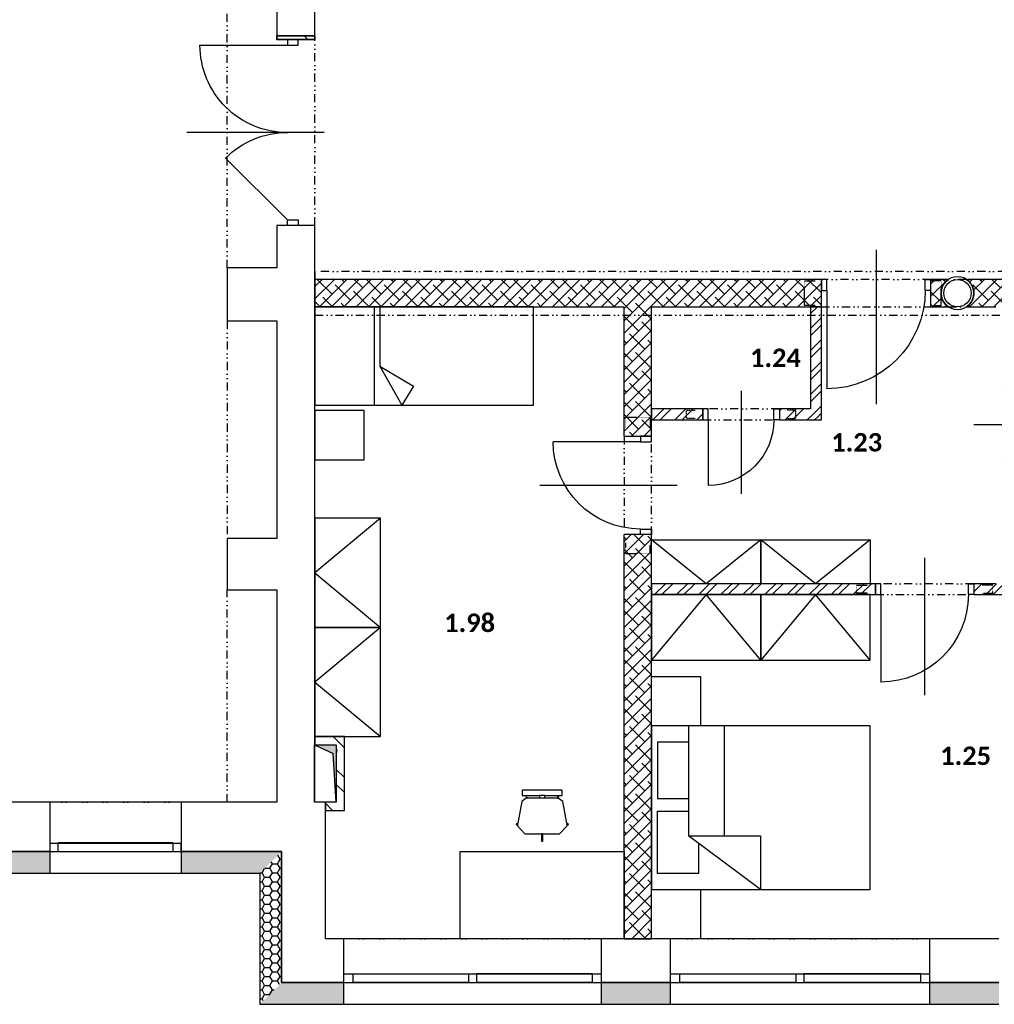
# Model space of a CAD drawing. Header units: millimetres. Extents: x -16871 to 82323, y -2942 to 27689.
# Tile 6 of 25: x 6402 to 15322, y 5230 to 14242. Entities that reach past the tile are written whole.
import ezdxf
from ezdxf.enums import TextEntityAlignment as Align

# ---------------------------------------------------------------- set-up
doc = ezdxf.new("R2010")
doc.units = ezdxf.units.MM
doc.linetypes.add('DASHED', pattern=[0.75, 0.5, -0.25])
doc.linetypes.add('DIVIDE2', pattern=[0.625, 0.25, -0.125, 0, -0.125, 0, -0.125])
for name, color, linetype in [('A-Chase-G', 9, 'Continuous'), ('A-Door-G', 9, 'Continuous'), ('A-Furniture-G', 9, 'Continuous'), ('A-MassElement-G', 9, 'Continuous'), ('A-Room-T', 3, 'Continuous'), ('A-Wall-Abov', 9, 'DIVIDE2'), ('A-Wall-Blow', 9, 'Continuous'), ('A-Wall-Comp', 9, 'Continuous'), ('A-Wall-G', 9, 'Continuous'), ('A-Wall-Patt', 9, 'Continuous'), ('A-Window-G', 9, 'Continuous'), ('A-WindowAssy-G', 9, 'Continuous'), ('Požár popisy', 9, 'Continuous'), ('S-Beam-G', 9, 'Continuous'), ('S-Column-G', 9, 'Continuous')]:
    doc.layers.add(name, color=color, linetype=linetype)
doc.styles.add('Calibri', font='calibri.ttf')
doc.styles.add('RoomTag', font='calibrib.ttf')
pattern_1 = [(45, (0, 0), (27.452, 382.3555), [19.4116, -270.3664]), (45, (-51.23, 51.23), (27.452, 382.3555), [19.4116, -270.3664]), (135, (13.73, 51.23), (-382.3555, -27.452), [19.4116, -231.5436]), (135, (-37.5, 0), (-382.3555, -27.452), [19.4116, -231.5436]), (105, (18.75, 32.48), (-177.452, 177.4518), [19.4116, -560.144]), (165, (0, 64.95), (-382.3556, -27.4521), [19.4116, -560.144]), (255, (-51.23, 51.23), (177.4518, -177.452), [19.412, -984.408]), (255, (153.68, 256.13), (177.4518, -177.452), [19.412, -984.408]), (255, (358.58, 461.03), (177.4518, -177.452), [19.412, -984.408]), (195, (0, 0), (-204.9037, -204.9037), [19.412, -984.408]), (195, (-177.45, 177.45), (-204.9037, -204.9037), [19.412, -984.408]), (75, (13.73, 13.73), (-177.4518, 177.452), [19.412, -984.408]), (75, (218.63, 218.63), (-177.4518, 177.452), [19.412, -984.408]), (75, (423.53, 423.53), (-177.4518, 177.452), [19.412, -984.408]), (285, (-56.25, 32.48), (177.452, -177.4518), [19.4116, -560.144]), (345, (-37.5, 0), (382.3556, 27.4521), [19.4116, -560.144]), (195, (-18.75, 69.98), (-204.9037, -204.9037), [19.412, -984.408]), (195, (-196.2, 247.43), (-204.9037, -204.9037), [19.412, -984.408]), (135, (75.16, 75.16), (-487.7464, 77.939), []), (135, (143.47, 143.47), (-487.7464, 77.939), [])]

# ---------------------------------------------------------------- blocks, each defined once
blk = doc.blocks.new('AreaLabel1')
at = {"style": 'RoomTag'}
blk.add_attdef('AreaOBJ:Label', text='', height=1.5, dxfattribs=at).set_placement((0, 0), align=Align.MIDDLE_CENTER)
blk = doc.blocks.new('Okno-Pozar-PO')
at = {"layer": 'Požár popisy', "style": 'Calibri'}
blk.add_attdef('WINDOWOBJ:POZAR_001', text='', height=1.25, dxfattribs=at).set_placement((0, 0), align=Align.MIDDLE_CENTER)
blk = doc.blocks.new('dvojsklo')
at = {"linetype": 'ByBlock'}
for p, q in [((500, 25), (-500, 25)), ((-500, -25), (500, -25))]:
    blk.add_line(p, q, dxfattribs=at)
blk = doc.blocks.new('sklo')
for p, q in [((0, 25), (1145, 25)), ((0, -25), (1145, -25))]:
    blk.add_line(p, q)
blk = doc.blocks.new('osa2K')
at = {"linetype": 'ByBlock'}
blk.add_lwpolyline([(0, -250), (0, 850)], dxfattribs=at)
for points in [[(-700.1, 0), (-700.1, 0)], [(699.9, 0), (699.9, 0)]]:
    blk.add_lwpolyline(points)
blk = doc.blocks.new('2KSwing')
at = {"linetype": 'ByBlock'}
blk.add_lwpolyline([(725, 0), (212.3, 512.7, 0.198912), (0, 0, 0.414214), (-725, 725), (-725, 0)], format="xyb", dxfattribs=at)
blk = doc.blocks.new('chasetop1')
blk.add_hatch(color=256).paths.add_polyline_path([(0, 1), (0, 0), (0.15, 0.85), (1, 1)])
for p in [(1, 1), (0, 0)]:
    blk.add_line(p, (0.15, 0.85))
at = {"linetype": 'ByBlock'}
blk.add_lwpolyline([(0, 0), (1, 0), (1, 1), (0, 1)], close=True, dxfattribs=at)
blk = doc.blocks.new('osa1K')
at = {"linetype": 'ByBlock'}
blk.add_lwpolyline([(0, -250), (0, 850)], dxfattribs=at)
for points in [[(-350, 0), (-350, -0.0001)], [(350, 0), (350, -0.0001)]]:
    blk.add_lwpolyline(points)
blk = doc.blocks.new('M_DFURN_BED_3D DOUBLE WARDROBE_P')
at = {"linetype": 'ByBlock', "lineweight": -2}
blk.add_lwpolyline([(1, 0.5), (0, 0.5), (0, -0.5), (1, -0.5)], close=True, dxfattribs=at)
blk.add_lwpolyline([(1, 0.5), (0, 0), (1, -0.5)], dxfattribs=at)
at = {"layer": 'DEFPOINTS', "linetype": 'ByBlock', "lineweight": -2}
for p in [(0, 0.5), (0, -0.5)]:
    blk.add_point(p, dxfattribs=at)
blk = doc.blocks.new('M_DFURN_BED_3D DOUBLE BED_P')
at = {"linetype": 'ByBlock', "lineweight": -2}
blk.add_line((0.1696, 0.5), (0.1696, -0.1712), dxfattribs=at)
for points in [[(0, -0.5), (1, -0.5), (1, 0.5), (0, 0.5)], [(0.1696, -0.1712), (0.4984, -0.1712), (0.4984, -0.5)]]:
    blk.add_lwpolyline(points, close=True, dxfattribs=at)
for points in [[(0.334, -0.1712), (0.334, 0.5)], [(0.1696, 0.3998), (0.0277, 0.3998), (0.0277, 0.0549), (0.1696, 0.0549)], [(0.2153, -0.2178), (0.2153, -0.4019), (0.0277, -0.4019), (0.0277, -0.0221), (0.1696, -0.0221)]]:
    blk.add_lwpolyline(points, dxfattribs=at)
at = {"layer": 'DEFPOINTS', "linetype": 'ByBlock', "lineweight": -2}
for p in [(0, 0.5), (1, 0), (0, -0.5)]:
    blk.add_point(p, dxfattribs=at)
blk = doc.blocks.new('SYMBOL_Closet_3_2D')
blk.add_lwpolyline([(0, 0), (0.45, 0), (0.45, -0.45), (0, -0.45)], close=True)
blk = doc.blocks.new('M_OFURN_DSK_3D DESK - RIGHT DRAWER_P')
at = {"linetype": 'ByBlock', "lineweight": -2}
blk.add_lwpolyline([(0, -0.5), (1, -0.5), (1, 0.5), (0, 0.5)], close=True, dxfattribs=at)
at = {"layer": 'DEFPOINTS', "linetype": 'ByBlock', "lineweight": -2}
for p in [(0, 0.5), (1, 0), (0, -0.5)]:
    blk.add_point(p, dxfattribs=at)
blk = doc.blocks.new('M_OFURN_CHR_3D SECRETARY CHAIR_P')
at = {"linetype": 'ByBlock', "lineweight": -2}
for p, q in [((0.762, 0.497), (0.789, 0.501)), ((0.188, 0.294), (0.187, 0.324)), ((0.125, -0.056), (0.125, 0.056)), ((0.188, -0.056), (0.188, 0.056)), ((1, -0.012), (1, 0.012)), ((0.188, -0.325), (0.188, -0.294)), ((0.762, -0.497), (0.762, -0.497)), ((0.762, -0.497), (0.789, -0.501))]:
    blk.add_line(p, q, dxfattribs=at)
blk.add_lwpolyline([(0.773, 0.533), (0.796, 0.525), (0.789, 0.501), (0.819, 0.506), (1, 0.352), (1, 0.012), (1.169, 0.012), (1.169, -0.012), (1, -0.012), (1, -0.352), (0.819, -0.506), (0.789, -0.501), (0.796, -0.525), (0.773, -0.533), (0.762, -0.497), (0.266, -0.417), (0.188, -0.325), (0.17, -0.337), (0.156, -0.317), (0.188, -0.294), (0.188, -0.056), (0.125, -0.056), (0.125, -0.406), (0, -0.406), (0, 0.406), (0.125, 0.406), (0.125, 0.056), (0.188, 0.056), (0.188, 0.294), (0.156, 0.317), (0.17, 0.337), (0.187, 0.324), (0.266, 0.417), (0.762, 0.497), (0.773, 0.533)], dxfattribs=at)
at = {"layer": 'DEFPOINTS', "linetype": 'ByBlock', "lineweight": -2}
for p in [(0, 0.506), (0.5, 0), (1, 0), (0, -0.506)]:
    blk.add_point(p, dxfattribs=at)
blk = doc.blocks.new('SYMBOL_Bed_4_2D')
for p, q in [((0, 0), (0.9, 0)), ((0, -2), (0, 0)), ((0.9, 0), (0.9, -2)), ((0.95, -0.45), (0.95, 0)), ((0.95, 0), (1.4, 0)), ((1.4, 0), (1.4, -0.45)), ((1.4, -0.45), (0.95, -0.45)), ((0, -0.5405), (0.9, -0.5405)), ((0, -0.5946), (0.5425, -0.5946)), ((0.5425, -0.5946), (0.9, -0.7962)), ((0.5425, -0.5946), (0.7274, -0.9005)), ((0.7274, -0.9005), (0.9, -0.7962)), ((0.9, -2), (0, -2))]:
    blk.add_line(p, q)
blk = doc.blocks.new('překlad 225')
at = {"linetype": 'ByBlock', "ltscale": 0.5}
for points in [[(-795, -112.5), (-945, -112.5), (-945, 112.5), (-795, 112.5)], [(795, -112.5), (945, -112.5), (945, 112.5), (795, 112.5)]]:
    blk.add_lwpolyline(points, dxfattribs=at)
blk = doc.blocks.new('překlad 75')
at = {"linetype": 'ByBlock', "ltscale": 0.5}
for points in [[(-795, -37.5), (-945, -37.5), (-945, 37.5), (-795, 37.5)], [(795, -37.5), (945, -37.5), (945, 37.5), (795, 37.5)]]:
    blk.add_lwpolyline(points, dxfattribs=at)

msp = doc.modelspace()

# ---------------------------------------------------------------- hatches: boundary and pattern name
at = {"layer": 'A-Wall-Patt', "linetype": 'Continuous', "lineweight": -3, "ltscale": 300}
h = msp.add_hatch(dxfattribs=at)
h.set_pattern_fill('POROBETON2', color=256, scale=400, angle=45, style=0, pattern_type=2)
h.set_pattern_definition(pattern_1)
h.paths.add_polyline_path([(8755, 14060), (9105, 14060), (9105, 14095), (8755, 14095)], flags=0)
h = msp.add_hatch(dxfattribs=at)
h.set_pattern_fill('ANSI38', color=256, scale=25, style=0)
h.paths.add_polyline_path([(11935, 11615), (12101.7, 11677.5), (12185, 11615), (13740, 11615), (13740, 11865), (9105, 11865), (9105, 11615)], flags=0)
h.paths.add_polyline_path([(15435, 11615), (15435, 11865), (15067.9, 11865, -0.536675), (15067.9, 11615)], flags=0)
h.paths.add_polyline_path([(14740, 11865), (14740, 11615), (14902.1, 11615, -0.536675), (14902.1, 11865)], flags=0)
h = msp.add_hatch(dxfattribs=at)
h.set_pattern_fill('ANSI38', color=256, scale=25, style=0)
h.paths.add_polyline_path([(12185, 8980), (11935, 8980), (11935, 5830), (12185, 5830)], flags=0)
h.paths.add_polyline_path([(11935, 8980), (12185, 8980), (12185, 9530), (11935, 9530)], flags=0)
h.paths.add_polyline_path([(11935, 10430), (12185, 10430), (12185, 10680), (11935, 10680)], flags=0)
h.paths.add_polyline_path([(11935, 10680), (12185, 10680), (12185, 11615), (12101.7, 11677.5), (11935, 11615)], flags=0)
h = msp.add_hatch(dxfattribs=at)
h.set_pattern_fill('ANSI32', color=256, scale=15, angle=-360, style=0)
h.paths.add_polyline_path([(13640, 10680), (13740, 10580), (13740, 11615), (13640, 11615)], flags=0)
h = msp.add_hatch(dxfattribs=at)
h.set_pattern_fill('ANSI32', color=256, scale=15, style=0)
h.paths.add_polyline_path([(13740, 10580), (13640, 10680), (13355, 10680), (13355, 10580)], flags=0)
h.paths.add_polyline_path([(12655, 10580), (12655, 10680), (12185, 10680), (12185, 10580)], flags=0)
h = msp.add_hatch(dxfattribs=at)
h.set_pattern_fill('ANSI32', color=256, scale=15, angle=-360, style=0)
h.paths.add_polyline_path([(14235, 8980), (14235, 9080), (12185, 9080), (12185, 8980)], flags=0)
h.paths.add_polyline_path([(15135, 9080), (15135, 8980), (15435, 8980), (15401.7, 9055), (15335, 9080)], flags=0)
h.paths.add_polyline_path([(15435, 9080), (15401.7, 9055), (15435, 8980)], flags=0)
h = msp.add_hatch(dxfattribs=at)
h.set_pattern_fill('POROBETON2', color=256, scale=400, angle=45, style=0, pattern_type=2)
h.set_pattern_definition(pattern_1)
h.paths.add_polyline_path([(9300, 7605), (9375, 7680), (9105, 7680), (9105, 7605)], flags=0)
h = msp.add_hatch(dxfattribs=at)
h.set_pattern_fill('POROBETON2', color=256, scale=400, angle=-315, style=0, pattern_type=2)
h.set_pattern_definition([(45, (0, 0), (27.452, 382.3555), [19.4116, -270.3664]), (45, (-51.23, 51.23), (27.452, 382.3555), [19.4116, -270.3664]), (135, (13.73, 51.23), (-382.3555, -27.452), [19.4116, -231.5436]), (135, (-37.5, -4e-15), (-382.3555, -27.452), [19.4116, -231.5436]), (105, (18.75, 32.48), (-177.452, 177.4518), [19.4116, -560.144]), (165, (-7e-15, 64.95), (-382.3556, -27.4521), [19.4116, -560.144]), (255, (-51.23, 51.23), (177.4518, -177.452), [19.412, -984.408]), (255, (153.68, 256.13), (177.4518, -177.452), [19.412, -984.408]), (255, (358.58, 461.03), (177.4518, -177.452), [19.412, -984.408]), (195, (0, 0), (-204.9037, -204.9037), [19.412, -984.408]), (195, (-177.45, 177.45), (-204.9037, -204.9037), [19.412, -984.408]), (75, (13.73, 13.73), (-177.4518, 177.452), [19.412, -984.408]), (75, (218.63, 218.63), (-177.4518, 177.452), [19.412, -984.408]), (75, (423.53, 423.53), (-177.4518, 177.452), [19.412, -984.408]), (285, (-56.25, 32.48), (177.452, -177.4518), [19.4116, -560.144]), (345, (-37.5, -4e-15), (382.3556, 27.4521), [19.4116, -560.144]), (195, (-18.75, 69.98), (-204.9037, -204.9037), [19.412, -984.408]), (195, (-196.2, 247.43), (-204.9037, -204.9037), [19.412, -984.408]), (135, (75.16, 75.16), (-487.7464, 77.939), []), (135, (143.47, 143.47), (-487.7464, 77.939), [])])
h.paths.add_polyline_path([(9375, 7680), (9300, 7605), (9300, 7080), (9375, 7005)], flags=0)
h = msp.add_hatch(dxfattribs=at)
h.set_pattern_fill('POROBETON2', color=256, scale=400, angle=45, style=0, pattern_type=2)
h.set_pattern_definition([(45, (0, 0), (27.452, 382.3555), [19.4116, -270.3664]), (45, (-51.23, 51.23), (27.452, 382.3555), [19.4116, -270.3664]), (135, (13.73, 51.23), (-382.3555, -27.452), [19.4116, -231.5436]), (135, (-37.5, 0), (-382.3555, -27.452), [19.4116, -231.5436]), (105, (18.75, 32.48), (-177.452, 177.4518), [19.4116, -560.144]), (165, (0, 64.95), (-382.3556, -27.4521), [19.4116, -560.144]), (255, (-51.23, 51.23), (177.4518, -177.452), [19.412, -984.408]), (255, (153.68, 256.13), (177.4518, -177.452), [19.412, -984.408]), (255, (358.58, 461.03), (177.4518, -177.452), [19.412, -984.408]), (195, (0, 0), (-204.9037, -204.9037), [19.412, -984.408]), (195, (-177.45, 177.45), (-204.9037, -204.9037), [19.412, -984.408]), (75, (13.73, 13.73), (-177.4518, 177.452), [19.412, -984.408]), (75, (218.63, 218.63), (-177.4518, 177.452), [19.412, -984.408]), (75, (423.53, 423.53), (-177.4518, 177.452), [19.412, -984.408]), (285, (-56.25, 32.48), (177.452, -177.4518), [19.4116, -560.144]), (345, (-37.5, 0), (382.3556, 27.4521), [19.4116, -560.144]), (195, (-18.75, 69.98), (-204.9037, -204.9037), [19.412, -984.408]), (195, (-196.2, 247.43), (-204.9037, -204.9037), [19.412, -984.408]), (135, (75.16, 75.16), (-487.7464, 77.939), []), (135, (143.47, 143.47), (-487.7464, 77.939), [])])
h.paths.add_polyline_path([(9375, 7005), (9300, 7080), (9200, 7080), (9200, 7005)], flags=0)
h = msp.add_hatch(dxfattribs=at)
h.set_pattern_fill('HONEY', color=256, scale=15, angle=-360, style=0)
h.paths.add_polyline_path([(8600, 6430), (8800, 6630), (7880, 6630), (7880, 6430)], flags=0)
h.paths.add_polyline_path([(6680, 6430), (6680, 6630), (5160, 6630), (5160, 6430)], flags=0)
h.paths.add_polyline_path([(3400, 6430), (3400, 6630), (1880, 6630), (1880, 6430)], flags=0)
h.paths.add_polyline_path([(680, 6430), (680, 6630), (0, 6630), (0, 6430)], flags=0)
h = msp.add_hatch(dxfattribs=at)
h.set_pattern_fill('HONEY', color=256, scale=15, style=0)
h.paths.add_polyline_path([(8600, 5230), (8800, 5430), (8800, 6630), (8600, 6430)], flags=0)
h = msp.add_hatch(dxfattribs=at)
h.set_pattern_fill('HONEY', color=256, scale=15, style=0)
h.paths.add_polyline_path([(11725, 5430), (11725, 5230), (12360, 5230), (12360, 5430)], flags=0)
h.paths.add_polyline_path([(9370, 5230), (9370, 5430), (8800, 5430), (8600, 5230)], flags=0)
h.paths.add_polyline_path([(17735, 5430), (17735, 5230), (18390, 5230), (18390, 5430)], flags=0)
h.paths.add_polyline_path([(15365, 5230), (15365, 5430), (14730, 5430), (14730, 5230)], flags=0)
h.paths.add_polyline_path([(23740, 5430), (23740, 5230), (24360, 5230), (24360, 5430)], flags=0)
h.paths.add_polyline_path([(21380, 5230), (21380, 5430), (20750, 5430), (20750, 5230)], flags=0)
h.paths.add_polyline_path([(29725, 5430), (29725, 5230), (30375, 5230), (30375, 5430)], flags=0)
h.paths.add_polyline_path([(27370, 5230), (27370, 5430), (26745, 5430), (26745, 5230)], flags=0)
h.paths.add_polyline_path([(41770, 5430), (41770, 5230), (42570, 5230), (42570, 5430)], flags=0)
h.paths.add_polyline_path([(39385, 5230), (39385, 5430), (38755, 5430), (38755, 5230)], flags=0)
h.paths.add_polyline_path([(36350, 5230), (36350, 5430), (35695, 5430), (35695, 5230)], flags=0)
h.paths.add_polyline_path([(33340, 5230), (33340, 5430), (32740, 5430), (32740, 5230)], flags=0)

# ---------------------------------------------------------------- linework, layer by layer
at = {"layer": 'A-Door-G', "linetype": 'Continuous', "lineweight": -3, "ltscale": 300}
for points in [[(8952.5, 14010), (8952.5, 14060), (8852.5, 14060), (8852.5, 14010)], [(8952.5, 12410), (8952.5, 12360), (8852.5, 12360), (8852.5, 12410)], [(13790, 11865), (13740, 11865), (13740, 11765), (13790, 11765)], [(14690, 11865), (14740, 11865), (14740, 11765), (14690, 11765)], [(12705, 10680), (12655, 10680), (12655, 10580), (12705, 10580)], [(13305, 10680), (13355, 10680), (13355, 10580), (13305, 10580)], [(12185, 10380), (12185, 10430), (12085, 10430), (12085, 10380)], [(12185, 9580), (12185, 9530), (12085, 9530), (12085, 9580)], [(14285, 9080), (14235, 9080), (14235, 8980), (14285, 8980)], [(15085, 9080), (15135, 9080), (15135, 8980), (15085, 8980)]]:
    msp.add_lwpolyline(points, close=True, dxfattribs=at)
for points in [[(13790, 11765), (13790, 10865)], [(12705, 10580), (12705, 9980)], [(12085, 10380), (11285, 10380)], [(14285, 8980), (14285, 8180)]]:
    msp.add_lwpolyline(points, dxfattribs=at)
at = {"layer": 'A-Door-G', "linetype": 'Continuous', "lineweight": -3, "ltscale": 300, "extrusion": (0, 0, -1)}
for centre, radius, start, end in [((-13790, 11765), 900, 180, 270), ((-12705, 10580), 600, 180, 270), ((-12085, 10380), 800, 270, 0), ((-14285, 8980), 800, 180, 270)]:
    msp.add_arc(centre, radius, start, end, dxfattribs=at)
at = {"layer": 'A-MassElement-G', "linetype": 'Continuous', "lineweight": -3, "ltscale": 300}
for p, q in [((8755, 14095), (9105, 14095)), ((8755, 14060), (8755, 14095)), ((9105, 14095), (8755, 14095)), ((8755, 14095), (8755, 14060)), ((9105, 14060), (8755, 14060)), ((8755, 14060), (9105, 14060)), ((9105, 14095), (9105, 14060)), ((9105, 14060), (9105, 14095))]:
    msp.add_line(p, q, dxfattribs=at)
at = {"layer": 'A-Wall-Abov', "linetype": 'DIVIDE2', "lineweight": -3, "ltscale": 300}
for p, q in [((8300, 11970), (8300, 14475)), ((9105, 12360), (9105, 14060)), ((9105, 11937.4), (9105, 11537.4)), ((42270, 11937.4), (9105, 11937.4)), ((14740, 11865), (13740, 11865)), ((15067.9, 11865), (14902.1, 11865)), ((9105, 11537.4), (42270, 11537.4)), ((13740, 11615), (14740, 11615)), ((14902.1, 11615), (15067.9, 11615)), ((8300, 11485), (8300, 9495)), ((13355, 10680), (12655, 10680)), ((12655, 10580), (13355, 10580)), ((11935, 10430), (11935, 9530)), ((12185, 9530), (12185, 10430)), ((8300, 7080), (8300, 9025)), ((15135, 9080), (14235, 9080)), ((14235, 8980), (15135, 8980)), ((7880, 7080), (6680, 7080)), ((6680, 6430), (7880, 6430)), ((11725, 5830), (9370, 5830)), ((14730, 5830), (12360, 5830)), ((9370, 5230), (11725, 5230)), ((12360, 5230), (14730, 5230))]:
    msp.add_line(p, q, dxfattribs=at)
at = {"layer": 'A-Wall-Blow', "linetype": 'Continuous', "lineweight": -3, "ltscale": 300}
for p, q in [((7880, 7080), (6680, 7080)), ((6680, 6430), (7880, 6430)), ((11725, 5830), (9370, 5830)), ((14730, 5830), (12360, 5830)), ((9370, 5230), (11725, 5230)), ((12360, 5230), (14730, 5230))]:
    msp.add_line(p, q, dxfattribs=at)
at = {"layer": 'A-Wall-Comp', "linetype": 'Continuous', "lineweight": -3, "ltscale": 300}
for p, q in [((9105, 14095), (8755, 14095)), ((8755, 14095), (8755, 14060)), ((8755, 14060), (9105, 14060)), ((9105, 14060), (9105, 14095)), ((9105, 11615), (9105, 11865)), ((9105, 11865), (9105, 11615)), ((13640, 11615), (13740, 11615)), ((13740, 11615), (13640, 11615)), ((12185, 10580), (12185, 10680)), ((12185, 10680), (12185, 10580)), ((12185, 9080), (12185, 8980)), ((12185, 8980), (12185, 9080)), ((9105, 7605), (9105, 7680)), ((9105, 7680), (9105, 7605)), ((9200, 7005), (9200, 7080)), ((9200, 7080), (9200, 7005)), ((5160, 6630), (6680, 6630)), ((6680, 6630), (5160, 6630)), ((7880, 6630), (8800, 6630)), ((8800, 6630), (7880, 6630)), ((8800, 6630), (8800, 5430)), ((8800, 5430), (8800, 6630)), ((12185, 5830), (11935, 5830)), ((11935, 5830), (12185, 5830)), ((8800, 5430), (9370, 5430)), ((9370, 5430), (8800, 5430)), ((11725, 5430), (12360, 5430)), ((12360, 5430), (11725, 5430)), ((14730, 5430), (15365, 5430)), ((15365, 5430), (14730, 5430))]:
    msp.add_line(p, q, dxfattribs=at)
at = {"layer": 'A-Wall-G', "linetype": 'Continuous', "lineweight": -3, "ltscale": 300}
for p, q in [((8755, 14475), (8755, 14060)), ((9105, 14060), (9105, 14390)), ((8755, 14060), (9105, 14060)), ((9105, 12360), (8755, 12360)), ((8755, 12360), (8755, 11970)), ((9105, 11865), (9105, 12360)), ((8755, 11970), (8300, 11970)), ((8300, 11970), (8300, 11485)), ((13740, 11865), (9105, 11865)), ((13740, 11615), (13740, 11865)), ((14740, 11865), (14740, 11615)), ((14902.1, 11865), (14740, 11865)), ((15435, 11865), (15067.9, 11865)), ((9105, 7680), (9105, 11615)), ((9105, 11615), (11935, 11615)), ((11935, 10430), (11935, 11615)), ((12185, 11615), (13640, 11615)), ((12185, 10680), (12185, 11615)), ((13640, 11615), (13640, 10680)), ((13740, 10580), (13740, 11615)), ((14740, 11615), (14902.1, 11615)), ((15067.9, 11615), (15335, 11615)), ((8300, 11485), (8755, 11485)), ((8755, 11485), (8755, 9495)), ((12655, 10680), (12185, 10680)), ((12655, 10580), (12655, 10680)), ((13640, 10680), (13355, 10680)), ((13355, 10680), (13355, 10580)), ((12185, 10430), (12185, 10580)), ((12185, 10580), (12655, 10580)), ((13355, 10580), (13740, 10580)), ((11935, 10430), (12185, 10430)), ((8755, 9495), (8300, 9495)), ((8300, 9495), (8300, 9025)), ((11935, 5830), (11935, 9530)), ((12185, 9530), (11935, 9530)), ((12185, 9080), (12185, 9530)), ((8300, 9025), (8755, 9025)), ((8755, 9025), (8755, 7080)), ((14235, 9080), (12185, 9080)), ((14235, 8980), (14235, 9080)), ((15135, 9080), (15135, 8980)), ((15335, 9080), (15135, 9080)), ((12185, 8980), (14235, 8980)), ((12185, 5830), (12185, 8980)), ((15135, 8980), (15435, 8980)), ((9375, 7680), (9105, 7680)), ((9375, 7005), (9375, 7680)), ((9105, 7080), (9105, 7605)), ((9105, 7605), (9300, 7605)), ((9300, 7605), (9300, 7080)), ((6680, 7080), (5160, 7080)), ((6680, 6430), (6680, 7080)), ((8755, 7080), (7880, 7080)), ((7880, 7080), (7880, 6430)), ((9200, 7080), (9105, 7080)), ((9300, 7080), (9200, 7080)), ((9200, 5830), (9200, 7005)), ((9200, 7005), (9375, 7005)), ((5160, 6430), (6680, 6430)), ((7880, 6430), (8600, 6430)), ((8600, 6430), (8600, 5230)), ((9370, 5830), (9200, 5830)), ((9370, 5230), (9370, 5830)), ((11935, 5830), (11725, 5830)), ((11725, 5830), (11725, 5230)), ((12360, 5830), (12185, 5830)), ((12360, 5230), (12360, 5830)), ((15365, 5830), (14730, 5830)), ((14730, 5830), (14730, 5230)), ((8600, 5230), (9370, 5230)), ((11725, 5230), (12360, 5230)), ((14730, 5230), (15365, 5230))]:
    msp.add_line(p, q, dxfattribs=at)
at = {"layer": 'A-Wall-G', "linetype": 'Continuous', "lineweight": -3, "ltscale": 300, "extrusion": (0, 0, -1)}
for start, end in [(303.55731, 56.44269), (123.55731, 236.44269)]:
    msp.add_arc((-14985, 11740), 150, start, end, dxfattribs=at)
at = {"layer": 'A-WindowAssy-G', "linetype": 'Continuous', "lineweight": -3, "ltscale": 300}
for p, q in [((6680, 6705), (7880, 6705)), ((6680, 6630), (6680, 6705)), ((6755, 6630), (6755, 6705)), ((7805, 6705), (7805, 6630)), ((7880, 6630), (7880, 6705)), ((6680, 6630), (7880, 6630)), ((9370, 5510), (11725, 5510)), ((9370, 5430), (9370, 5510)), ((9450, 5510), (9450, 5430)), ((10512.5, 5430), (10512.5, 5510)), ((10582.5, 5510), (10582.5, 5430)), ((11645, 5430), (11645, 5510)), ((11725, 5510), (11725, 5430)), ((12360, 5510), (14730, 5510)), ((12360, 5430), (12360, 5510)), ((12440, 5510), (12440, 5430)), ((13510, 5430), (13510, 5510)), ((13580, 5510), (13580, 5430)), ((14650, 5430), (14650, 5510)), ((14730, 5510), (14730, 5430)), ((9370, 5430), (11725, 5430)), ((12360, 5430), (14730, 5430))]:
    msp.add_line(p, q, dxfattribs=at)
at = {"layer": 'S-Column-G', "linetype": 'Continuous', "lineweight": -3, "ltscale": 300}
for start, end in [(0, 180), (180, 0)]:
    msp.add_arc((14985, 11740), 150, start, end, dxfattribs=at)
at = {"layer": 'S-Column-G', "linetype": 'Continuous', "lineweight": -3, "ltscale": 300, "extrusion": (0, 0, -1)}
for start, end in [(0, 180), (180, 0)]:
    msp.add_arc((-14985, 11740), 125, start, end, dxfattribs=at)

# ---------------------------------------------------------------- block references
at = {"ltscale": 300}
ref = msp.add_blockref('Okno-Pozar-PO', (6618.4, 8581.9), dxfattribs=at)
ref.add_attrib('WINDOWOBJ:POZAR', 'N1.04/II', dxfattribs={"layer": 'Požár popisy', "height": 1.25, "style": 'Calibri'}).set_placement((6618.4, 8581.9), align=Align.MIDDLE_CENTER)
at = {"layer": 'A-Chase-G', "linetype": 'Continuous', "lineweight": -3, "ltscale": 300, "extrusion": (0, 0, -1), "xscale": 200, "yscale": 525, "zscale": -270}
msp.add_blockref('chasetop1', (-9300, 7080), dxfattribs=at)
msp.add_blockref('chasetop1', (-9300, 7080), dxfattribs=at)
at = {"layer": 'A-Door-G', "linetype": 'Continuous', "lineweight": -3, "ltscale": 300, "extrusion": (0, 0, -1), "zscale": -1}
for name, p, xscale, yscale, rotation in [('osa2K', (-8902.5, 13210), 1.142857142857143, 1.142857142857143, 270), ('2KSwing', (-8852.5, 13210), 1.103448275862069, 1.103448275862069, 270), ('osa1K', (-14240, 11815), 1.285714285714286, 1.285714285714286, 180), ('osa1K', (-13005, 10630), 0.8571428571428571, 0.8571428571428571, 180), ('osa1K', (-12135, 9980), 1.142857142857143, 1.142857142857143, 270), ('osa1K', (-14685, 9030), 1.142857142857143, 1.142857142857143, 180)]:
    msp.add_blockref(name, p, dxfattribs=dict(at, xscale=xscale, yscale=yscale, rotation=rotation))
at = {"layer": 'A-Door-G', "linetype": 'Continuous', "lineweight": -3, "ltscale": 300, "rotation": 269.9999999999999}
msp.add_blockref('osa1K', (15385, 10537.4), dxfattribs=at)
at = {"layer": 'A-Furniture-G', "linetype": 'Continuous', "lineweight": -3, "ltscale": 300, "extrusion": (0, 0, -1)}
for name, p, xscale, yscale, zscale, rotation in [('SYMBOL_Bed_4_2D', (-9105, 11615), 1000, 1000, -1000, 270), ('M_DFURN_BED_3D DOUBLE WARDROBE_P', (-12685, 9080), 400, 1000, -2175, 90), ('M_DFURN_BED_3D DOUBLE WARDROBE_P', (-13685, 9080), 400, 1000, -2175, 90), ('M_OFURN_CHR_3D SECRETARY CHAIR_P', (-11185, 7191.6), 400, 450, -440, 270), ('M_OFURN_DSK_3D DESK - RIGHT DRAWER_P', (-11185, 6630), 800, 1500, -750, 270)]:
    msp.add_blockref(name, p, dxfattribs=dict(at, xscale=xscale, yscale=yscale, zscale=zscale, rotation=rotation))
at = {"layer": 'A-Furniture-G', "linetype": 'Continuous', "lineweight": -3, "ltscale": 300}
for name, p, xscale, yscale, zscale in [('M_DFURN_BED_3D DOUBLE WARDROBE_P', (9105, 9180), 600, 1000, 2175), ('M_DFURN_BED_3D DOUBLE WARDROBE_P', (9105, 8180), 600, 1000, 2175), ('SYMBOL_Closet_3_2D', (12185, 8230), 1000, 1000, 1000), ('M_DFURN_BED_3D DOUBLE BED_P', (12185, 7030), 2000, 1500, 550), ('SYMBOL_Closet_3_2D', (12185, 6280), 1000, 1000, 1000)]:
    msp.add_blockref(name, p, dxfattribs=dict(at, xscale=xscale, yscale=yscale, zscale=zscale))
at = {"layer": 'A-Furniture-G', "linetype": 'Continuous', "lineweight": -3, "ltscale": 300, "xscale": 600, "yscale": 1000, "zscale": 2175, "rotation": 270}
for p in [(12685, 8980), (13685, 8980)]:
    msp.add_blockref('M_DFURN_BED_3D DOUBLE WARDROBE_P', p, dxfattribs=at)
at = {"layer": 'A-Room-T', "linetype": 'Continuous', "lineweight": -3, "ltscale": 300}
ref = msp.add_blockref('AreaLabel1', (13319.5, 11147.5), dxfattribs=dict(at, xscale=112.5, yscale=112.5, zscale=112.5))
ref.add_attrib('AreaOBJ:Label', '1.24', dxfattribs={"layer": '0', "color": 0, "height": 168.75, "style": 'RoomTag'}).set_placement((13319.5, 11147.5), align=Align.MIDDLE_CENTER)
ref = msp.add_blockref('AreaLabel1', (14063, 10374.3), dxfattribs=dict(at, xscale=112.5, yscale=112.5, zscale=112.5))
ref.add_attrib('AreaOBJ:Label', '1.23', dxfattribs={"layer": '0', "color": 0, "height": 168.75, "style": 'RoomTag'}).set_placement((14063, 10374.3), align=Align.MIDDLE_CENTER)
ref = msp.add_blockref('AreaLabel1', (10520.5, 8722.1), dxfattribs=dict(at, xscale=112.5, yscale=112.5, zscale=112.5))
ref.add_attrib('AreaOBJ:Label', '1.98', dxfattribs={"layer": '0', "color": 0, "height": 168.75, "style": 'RoomTag'}).set_placement((10520.5, 8722.1), align=Align.MIDDLE_CENTER)
ref = msp.add_blockref('AreaLabel1', (15060, 7504.9), dxfattribs=dict(at, xscale=112.5, yscale=112.5, zscale=112.5))
ref.add_attrib('AreaOBJ:Label', '1.25', dxfattribs={"layer": '0', "color": 0, "height": 168.75, "style": 'RoomTag'}).set_placement((15060, 7504.9), align=Align.MIDDLE_CENTER)
at = {"layer": 'A-Window-G', "linetype": 'Continuous', "lineweight": -3, "ltscale": 300, "yscale": 1.6}
for p, xscale in [((7280, 6667.5, 800), 1.05), ((11113.8, 5470, 1025), 1.0625), ((14115, 5470, 1025), 1.07)]:
    msp.add_blockref('dvojsklo', p, dxfattribs=dict(at, xscale=xscale))
at = {"layer": 'A-Window-G', "linetype": 'Continuous', "lineweight": -3, "ltscale": 300, "xscale": 0.9170305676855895, "yscale": 1.6, "rotation": 8.537736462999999e-07}
msp.add_blockref('sklo', (6755, 6667.5, 1287.5), dxfattribs=at)
at = {"layer": 'A-Window-G', "linetype": 'Continuous', "lineweight": -3, "ltscale": 300, "extrusion": (0, 0, -1), "yscale": 1.6, "zscale": -1}
for p, xscale in [((-9981.2, 5470, -1025), 1.0625), ((-9981.2, 5470, -1025), 1.0625), ((-11113.8, 5470, -1025), 1.0625), ((-12975, 5470, -1025), 1.07), ((-12975, 5470, -1025), 1.07), ((-14115, 5470, -1025), 1.07)]:
    msp.add_blockref('dvojsklo', p, dxfattribs=dict(at, xscale=xscale))
at = {"layer": 'S-Beam-G', "linetype": 'DASHED', "lineweight": -3, "ltscale": 300}
for name, p, xscale in [('překlad 225', (14210, 11740, 2145), 0.6613756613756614), ('překlad 75', (13005, 10630, 2145), 0.5291005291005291), ('překlad 75', (14685, 9030, 2145), 0.6613756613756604)]:
    msp.add_blockref(name, p, dxfattribs=dict(at, xscale=xscale))
at = {"layer": 'S-Beam-G', "linetype": 'DASHED', "lineweight": -3, "ltscale": 300, "xscale": 0.6613756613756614, "rotation": 270}
msp.add_blockref('překlad 225', (12060, 9980, 2145), dxfattribs=at)

doc.saveas('drawing.dxf')
